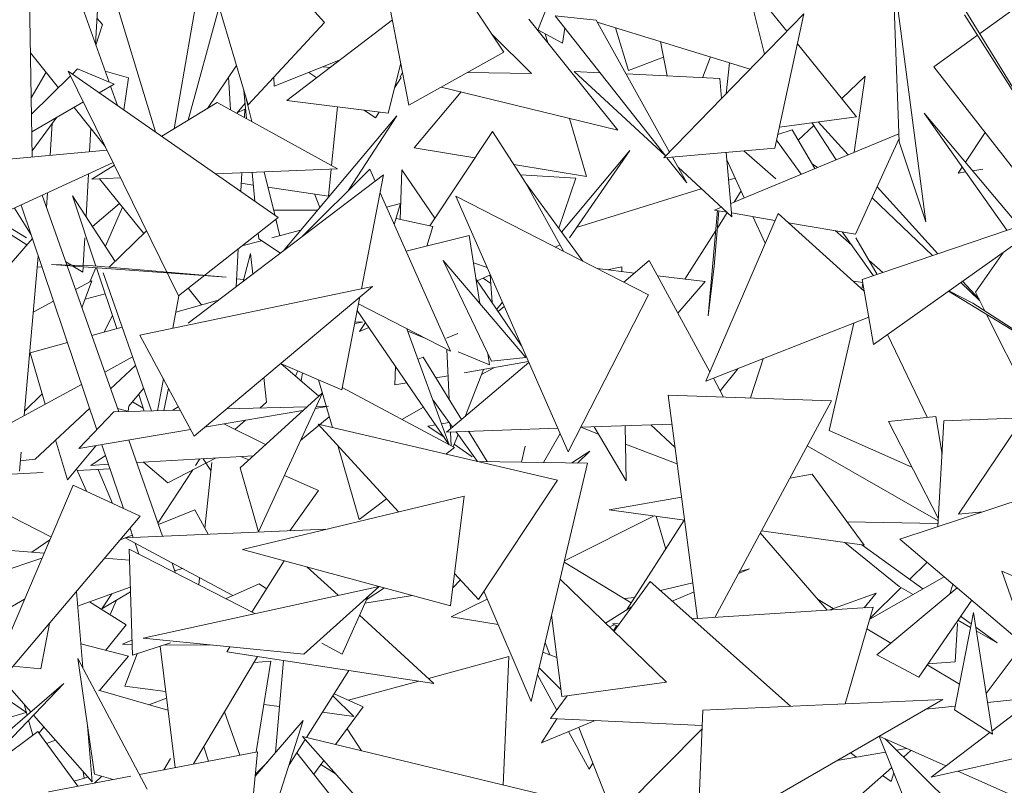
# Model space of a CAD drawing. Header units: metres. Extents: x -14.5 to 13.1, y -18.9 to 3.3.
# Tile 145 of 216: x 10.54 to 10.687, y 2.55 to 2.665. Entities that reach past the tile are written whole.
import ezdxf

# ---------------------------------------------------------------- set-up
doc = ezdxf.new("R2010")
doc.units = ezdxf.units.M
doc.layers.add('G-IMPT', color=7, linetype='Continuous', lineweight=5)
doc.layers.add('L-PLNT', color=7, linetype='Continuous', lineweight=5, true_color=0x005900)

# ---------------------------------------------------------------- blocks, each defined once
blk = doc.blocks.new('ÁRVORES ORNAMENTAIS - Pequeno e Médio Porte - Ipê-roxo-2940656-CORTE_CALÇADA')
at = {"layer": 'G-IMPT', "color": 253, "true_color": 0xaaaaaa}
for p, q in [((6.86151, 2.64408), (6.85995, 2.74136)), ((6.90977, 2.69304), (6.91774, 2.6518)), ((6.90511, 2.66416), (6.88269, 2.68939)), ((6.86463, 2.67862), (6.87298, 2.65524)), ((6.88269, 2.64829), (6.88716, 2.67415)), ((6.89372, 2.65184), (6.88714, 2.67423)), ((6.9708, 2.65941), (6.96718, 2.67379)), ((6.87097, 2.66089), (6.87163, 2.67292)), ((6.87992, 2.64782), (6.87228, 2.67289)), ((6.9319, 2.65974), (6.92326, 2.67273)), ((6.98995, 2.67194), (6.99089, 2.64634)), ((6.99486, 2.63439), (6.98998, 2.6719)), ((6.99889, 2.66901), (7.01729, 2.63907)), ((7.01169, 2.66884), (7.0029, 2.66247)), ((6.97026, 2.66766), (6.97415, 2.66287)), ((6.88942, 2.66646), (6.88477, 2.64957)), ((6.93835, 2.66652), (6.93695, 2.663)), ((6.87198, 2.66384), (6.87118, 2.66475)), ((6.90511, 2.66416), (6.89372, 2.65184)), ((6.91528, 2.66453), (6.89953, 2.6525)), ((6.93564, 2.66463), (6.94891, 2.64809)), ((6.94567, 2.66448), (6.93955, 2.66516)), ((6.95605, 2.6442), (6.93955, 2.66516)), ((6.94567, 2.66448), (6.95663, 2.64481)), ((6.96865, 2.6572), (6.94582, 2.66422)), ((6.95579, 2.64394), (6.97666, 2.66545)), ((6.97234, 2.64538), (6.97666, 2.66545)), ((7.01729, 2.63907), (7.00064, 2.6653)), ((6.871, 2.66078), (6.87198, 2.66384)), ((6.94065, 2.66104), (6.93697, 2.66305)), ((6.941, 2.66332), (6.94065, 2.66104)), ((6.94857, 2.66337), (6.95051, 2.65697)), ((6.93602, 2.65656), (6.93015, 2.66237)), ((6.93806, 2.66245), (6.93845, 2.66112)), ((6.95528, 2.66131), (6.95629, 2.65617)), ((7.00258, 2.66224), (6.99607, 2.65752)), ((6.9319, 2.65974), (6.91774, 2.6518)), ((6.9757, 2.66096), (6.98452, 2.65009)), ((6.86126, 2.65964), (6.86542, 2.6544)), ((6.8976, 2.65463), (6.90746, 2.65856)), ((6.95051, 2.65697), (6.95574, 2.65899)), ((6.96274, 2.65901), (6.96155, 2.65591)), ((6.88334, 2.62335), (6.8669, 2.65688)), ((6.8669, 2.65688), (6.89824, 2.63507)), ((6.86751, 2.65645), (6.86828, 2.65721)), ((6.87373, 2.65493), (6.86828, 2.65721)), ((6.87586, 2.6559), (6.87239, 2.6569)), ((6.89198, 2.65775), (6.88765, 2.65133)), ((6.90596, 2.65741), (6.90491, 2.65754)), ((6.91652, 2.65809), (6.91462, 2.65063)), ((6.94237, 2.65685), (6.95594, 2.64434)), ((6.94237, 2.65685), (6.94624, 2.65666)), ((6.96558, 2.65814), (6.96507, 2.65351)), ((6.99607, 2.65752), (7.00922, 2.64073)), ((6.86137, 2.65289), (6.86358, 2.65673)), ((6.86141, 2.65046), (6.86724, 2.65618)), ((6.87586, 2.6559), (6.87517, 2.65112)), ((6.89082, 2.65603), (6.89111, 2.65112)), ((6.8976, 2.65463), (6.89758, 2.65602)), ((6.90278, 2.65669), (6.90397, 2.65589)), ((6.91558, 2.6544), (6.91657, 2.65596)), ((6.91644, 2.65599), (6.91678, 2.65674)), ((6.93602, 2.65656), (6.92648, 2.6567)), ((6.95014, 2.65647), (6.96412, 2.65578)), ((6.96438, 2.65279), (6.96412, 2.65578)), ((6.9858, 2.65612), (6.98232, 2.6528)), ((6.98417, 2.64478), (6.9858, 2.65612)), ((6.87152, 2.65366), (6.87373, 2.65493)), ((6.8732, 2.65463), (6.87422, 2.65178)), ((6.89308, 2.654), (6.89351, 2.6498)), ((6.92256, 2.6545), (6.94891, 2.64809)), ((6.8934, 2.65293), (6.89427, 2.64938)), ((6.89953, 2.6525), (6.91462, 2.65063)), ((6.92553, 2.65378), (6.91849, 2.64544)), ((6.86145, 2.64785), (6.86915, 2.65229)), ((6.86775, 2.65148), (6.87243, 2.6456)), ((6.88085, 2.64717), (6.88912, 2.65222)), ((6.88912, 2.65222), (6.90709, 2.64229)), ((6.892, 2.65063), (6.89326, 2.65122)), ((6.89212, 2.65069), (6.89327, 2.6521)), ((6.89326, 2.65122), (6.8932, 2.64997)), ((6.90619, 2.64279), (6.90706, 2.65156)), ((6.91105, 2.65107), (6.91275, 2.64991)), ((6.8615, 2.64498), (6.8652, 2.65001)), ((6.91594, 2.65022), (6.89894, 2.63002)), ((6.91594, 2.65022), (6.90873, 2.63912)), ((6.91275, 2.64991), (6.91331, 2.65079)), ((6.94172, 2.64984), (6.94424, 2.64117)), ((6.97302, 2.64855), (6.98452, 2.65009)), ((7.00696, 2.63315), (6.99462, 2.65064)), ((7.0088, 2.63377), (6.99462, 2.65064)), ((6.86451, 2.64907), (6.86419, 2.64433)), ((6.87008, 2.64488), (6.87027, 2.64831)), ((6.97278, 2.64741), (6.97491, 2.64812)), ((6.97491, 2.64812), (6.97831, 2.64235)), ((6.97814, 2.6488), (6.97582, 2.64658)), ((6.97788, 2.6492), (6.9815, 2.64367)), ((6.97879, 2.64932), (6.98326, 2.6444)), ((6.93018, 2.64789), (6.92083, 2.63381)), ((6.9352, 2.64017), (6.93018, 2.64789)), ((6.99084, 2.64755), (6.96576, 2.63715)), ((6.9726, 2.6466), (6.97625, 2.6415)), ((6.98439, 2.63256), (6.99087, 2.64674)), ((7.00374, 2.64772), (7.0008, 2.64329)), ((6.87266, 2.64511), (6.85266, 2.64327)), ((6.92755, 2.64394), (6.91849, 2.64544)), ((6.9405, 2.63288), (6.95072, 2.64505)), ((6.94168, 2.63199), (6.95072, 2.64505)), ((6.97234, 2.64538), (6.95579, 2.64394)), ((6.99486, 2.63439), (6.99089, 2.64634)), ((6.9592, 2.6402), (6.95623, 2.64397)), ((6.95706, 2.64405), (6.9592, 2.6402)), ((6.96593, 2.63513), (6.96509, 2.64475)), ((6.96778, 2.63799), (6.96519, 2.64363)), ((6.96771, 2.64498), (6.97249, 2.6408)), ((6.84656, 2.63078), (6.87358, 2.64325)), ((6.87041, 2.64079), (6.87378, 2.64285)), ((6.88893, 2.64155), (6.90709, 2.64229)), ((6.91188, 2.64226), (6.90172, 2.63213)), ((6.90574, 2.63825), (6.90614, 2.64226)), ((6.91188, 2.64226), (6.91268, 2.64045)), ((6.91642, 2.63476), (6.91665, 2.64216)), ((6.92158, 2.63493), (6.91665, 2.64216)), ((6.94424, 2.64117), (6.93337, 2.64297)), ((6.9579, 2.64254), (6.96593, 2.63513)), ((6.9787, 2.64252), (6.97789, 2.64307)), ((7.00032, 2.64256), (6.99971, 2.64164)), ((7.00336, 2.64228), (7.00187, 2.64202)), ((6.86955, 2.63519), (6.8699, 2.64155)), ((6.87041, 2.64079), (6.8747, 2.64096)), ((6.87157, 2.64084), (6.87818, 2.63265)), ((6.88479, 2.61927), (6.91396, 2.64143)), ((6.89279, 2.64171), (6.89265, 2.63896)), ((6.89432, 2.64177), (6.89475, 2.6375)), ((6.89613, 2.64184), (6.8977, 2.63544)), ((6.91396, 2.64143), (6.91066, 2.62442)), ((6.93438, 2.64143), (6.94262, 2.64091)), ((6.94262, 2.64091), (6.94009, 2.63345)), ((6.96545, 2.6406), (6.96644, 2.64091)), ((7.00083, 2.64184), (6.99971, 2.64164)), ((6.89451, 2.63989), (6.89271, 2.64015)), ((6.90574, 2.63825), (6.89669, 2.63957)), ((6.93517, 2.64017), (6.94082, 2.63)), ((6.93517, 2.64017), (6.94368, 2.62854)), ((6.94276, 2.63356), (6.96137, 2.63933)), ((6.98761, 2.63961), (6.99666, 2.62964)), ((6.87442, 2.60606), (6.86301, 2.63838)), ((6.86381, 2.63874), (6.86366, 2.63653)), ((6.8739, 2.6285), (6.86753, 2.63828)), ((6.87103, 2.6278), (6.86753, 2.63828)), ((6.90442, 2.63652), (6.90362, 2.63856)), ((6.91344, 2.63875), (6.92396, 2.61509)), ((6.95349, 2.62353), (6.92475, 2.63822)), ((6.94151, 2.60007), (6.92475, 2.63822)), ((6.96625, 2.63735), (6.96731, 2.63901)), ((6.98687, 2.63799), (6.99589, 2.62937)), ((6.85886, 2.63646), (6.86134, 2.63244)), ((6.87115, 2.60338), (6.85984, 2.63691)), ((6.87455, 2.63714), (6.87049, 2.63373)), ((6.875, 2.63659), (6.87243, 2.63075)), ((6.91647, 2.63714), (6.9144, 2.63658)), ((6.91555, 2.634), (6.91647, 2.63714)), ((6.96437, 2.63658), (6.96335, 2.63615)), ((6.85571, 2.63501), (6.86066, 2.63199)), ((6.88334, 2.62335), (6.89824, 2.63507)), ((6.9041, 2.63615), (6.89753, 2.63615)), ((6.89786, 2.63478), (6.89847, 2.63231)), ((6.92132, 2.6337), (6.91581, 2.63489)), ((6.97282, 2.63566), (6.96203, 2.61061)), ((6.96241, 2.62037), (6.96379, 2.63608)), ((6.96331, 2.62779), (6.96396, 2.63605)), ((6.96517, 2.63584), (6.96335, 2.63615)), ((6.96376, 2.63347), (6.96524, 2.63577)), ((6.97236, 2.63461), (6.96588, 2.63572)), ((6.97089, 2.6312), (6.96907, 2.63518)), ((6.97282, 2.63566), (6.98569, 2.62408)), ((6.98539, 2.6258), (7.01489, 2.63585)), ((7.01489, 2.63585), (6.98706, 2.61611)), ((6.86072, 2.63096), (6.85542, 2.63431)), ((6.92041, 2.63077), (6.92132, 2.6337)), ((6.98439, 2.63256), (6.97436, 2.63427)), ((6.8542, 2.62347), (6.86153, 2.63189)), ((6.86914, 2.62788), (6.86937, 2.63199)), ((6.87858, 2.63304), (6.873, 2.62763)), ((6.89523, 2.63271), (6.89532, 2.63186)), ((6.89532, 2.63186), (6.89859, 2.62975)), ((6.90157, 2.63315), (6.89728, 2.63199)), ((6.92673, 2.63235), (6.91733, 2.63)), ((6.92833, 2.62221), (6.92673, 2.63235)), ((6.95889, 2.62586), (6.96353, 2.6331)), ((6.98132, 2.63309), (6.98382, 2.63091)), ((6.98239, 2.6329), (6.98706, 2.62636)), ((6.98442, 2.63199), (6.98762, 2.62656)), ((6.89223, 2.63034), (6.89195, 2.62471)), ((6.89575, 2.63159), (6.8928, 2.6308)), ((6.94029, 2.63095), (6.93957, 2.63064)), ((6.86032, 2.6055), (6.86241, 2.62928)), ((6.893, 2.62551), (6.89411, 2.62966)), ((6.89443, 2.6266), (6.89411, 2.62966)), ((7.00228, 2.62391), (7.00647, 2.62987)), ((6.86297, 2.62763), (6.86227, 2.62769)), ((6.89045, 2.62612), (6.86441, 2.62802)), ((6.86441, 2.62802), (6.87062, 2.62783)), ((6.86652, 2.62844), (6.86735, 2.62793)), ((6.86759, 2.62778), (6.86909, 2.62688)), ((6.86909, 2.62688), (6.86913, 2.62767)), ((6.87102, 2.62753), (6.8701, 2.62545)), ((6.89045, 2.62612), (6.87062, 2.62783)), ((6.87414, 2.61847), (6.87112, 2.62753)), ((6.93005, 2.61359), (6.92286, 2.62864)), ((6.93518, 2.61415), (6.92286, 2.62864)), ((6.92943, 2.62757), (6.92736, 2.6283)), ((6.95141, 2.62676), (6.94586, 2.62743)), ((6.9495, 2.6277), (6.9473, 2.62726)), ((6.9495, 2.6277), (6.94952, 2.62699)), ((6.95361, 2.62862), (6.94981, 2.62541)), ((6.95361, 2.62862), (6.96264, 2.61203)), ((6.96331, 2.62779), (6.96241, 2.62037)), ((6.98638, 2.62867), (6.98847, 2.62684)), ((6.87931, 2.60619), (6.87211, 2.62677)), ((6.89307, 2.62579), (6.89201, 2.62591)), ((6.92991, 2.62647), (6.92793, 2.62561)), ((6.92995, 2.62521), (6.92881, 2.626)), ((6.92987, 2.62645), (6.93013, 2.6224)), ((6.96192, 2.62549), (6.95485, 2.62634)), ((6.8704, 2.62561), (6.86798, 2.62431)), ((6.8704, 2.62561), (6.86894, 2.62158)), ((6.91228, 2.62476), (6.87757, 2.61749)), ((6.88478, 2.62448), (6.88678, 2.622)), ((6.88566, 2.60244), (6.91228, 2.62476)), ((6.93455, 2.61592), (6.92774, 2.62589)), ((6.95788, 2.62077), (6.96192, 2.62549)), ((6.98406, 2.62555), (6.98547, 2.62533)), ((6.98549, 2.62522), (6.98531, 2.62442)), ((6.98539, 2.6258), (6.98706, 2.61611)), ((7.0001, 2.62536), (7.0029, 2.62268)), ((7.00037, 2.62555), (7.00282, 2.62285)), ((6.8694, 2.62286), (6.8724, 2.62367)), ((6.88338, 2.62335), (6.88248, 2.61852)), ((6.91042, 2.62321), (6.90772, 2.60931)), ((6.95349, 2.62353), (6.94151, 2.60007)), ((6.99825, 2.62405), (7.01409, 2.61441)), ((7.00191, 2.62227), (6.99833, 2.6241)), ((7.00368, 2.62113), (7.00228, 2.62391)), ((6.86469, 2.62254), (6.86167, 2.62091)), ((6.88293, 2.62093), (6.88909, 2.62265)), ((6.91022, 2.62216), (6.92396, 2.61509)), ((6.93083, 2.62136), (6.9317, 2.6224)), ((6.93106, 2.62103), (6.93196, 2.62179)), ((7.00191, 2.62227), (7.01409, 2.61441)), ((6.87227, 2.61795), (6.87347, 2.62046)), ((6.91002, 2.62115), (6.92375, 2.60112)), ((6.96203, 2.61061), (6.98636, 2.62017)), ((7.01011, 2.60829), (7.00395, 2.62058)), ((6.87041, 2.61742), (6.87494, 2.61869)), ((6.90965, 2.61925), (6.91081, 2.61945)), ((6.90969, 2.61946), (6.91081, 2.61945)), ((6.91124, 2.61937), (6.91035, 2.61803)), ((6.91175, 2.61863), (6.91035, 2.61803)), ((6.98413, 2.61929), (6.98047, 2.60328)), ((6.99973, 2.59079), (7.01919, 2.61965)), ((6.88566, 2.60244), (6.87757, 2.61749)), ((6.91744, 2.61845), (6.92375, 2.60112)), ((6.92026, 2.61699), (6.91756, 2.61811)), ((6.92334, 2.61704), (6.92505, 2.61772)), ((6.98916, 2.6176), (6.99506, 2.60524)), ((6.8612, 2.61485), (6.86676, 2.6164)), ((6.8612, 2.61485), (6.86344, 2.60719)), ((6.87233, 2.61199), (6.87649, 2.61424)), ((6.91909, 2.61392), (6.91987, 2.61421)), ((6.91987, 2.61421), (6.92556, 2.60489)), ((6.92373, 2.60792), (6.92341, 2.61537)), ((6.92977, 2.61307), (6.92509, 2.615)), ((6.92977, 2.61307), (6.92951, 2.61473)), ((6.87694, 2.61297), (6.87321, 2.60949)), ((6.89859, 2.61328), (6.90772, 2.60931)), ((6.89864, 2.61326), (6.90427, 2.6084)), ((6.91565, 2.61006), (6.91574, 2.61281)), ((6.93564, 2.61342), (6.92335, 2.60302)), ((6.92599, 2.61186), (6.93559, 2.61354)), ((6.93005, 2.61359), (6.93518, 2.61415)), ((6.9706, 2.61397), (6.96873, 2.60812)), ((6.90117, 2.61216), (6.90082, 2.61138)), ((6.90187, 2.61185), (6.90165, 2.61066)), ((6.92175, 2.61112), (6.92358, 2.61144)), ((6.92611, 2.60536), (6.92887, 2.61237)), ((6.92858, 2.61161), (6.9304, 2.61263)), ((6.9642, 2.60916), (6.9668, 2.61248)), ((6.84447, 2.59694), (6.86888, 2.61012)), ((6.88108, 2.61096), (6.8802, 2.60622)), ((6.89646, 2.60749), (6.89607, 2.61117)), ((6.90425, 2.61082), (6.90632, 2.6037)), ((6.91565, 2.61006), (6.91741, 2.61037)), ((6.96317, 2.61105), (6.96469, 2.60825)), ((6.863, 2.60872), (6.86038, 2.60616)), ((6.87814, 2.60953), (6.87594, 2.6069)), ((6.87824, 2.60616), (6.87741, 2.60866)), ((6.88184, 2.60956), (6.88115, 2.60624)), ((6.89255, 2.59771), (6.90481, 2.6089)), ((6.8953, 2.58816), (6.90481, 2.6089)), ((6.90779, 2.60967), (6.92451, 2.60071)), ((6.95644, 2.60854), (6.9608, 2.57522)), ((6.95644, 2.60854), (6.98081, 2.6077)), ((6.87581, 2.60614), (6.87595, 2.60692)), ((6.87647, 2.60754), (6.87809, 2.6066)), ((6.88331, 2.60681), (6.88252, 2.60628)), ((6.90252, 2.60681), (6.89049, 2.60649)), ((6.89546, 2.60662), (6.89646, 2.60749)), ((6.90374, 2.60656), (6.90572, 2.60689)), ((6.90572, 2.60689), (6.90387, 2.60685)), ((6.92133, 2.60778), (6.92425, 2.60378)), ((6.96339, 2.57538), (6.98081, 2.6077)), ((6.87007, 2.60657), (6.86196, 2.599)), ((6.86849, 2.60057), (6.87368, 2.60604)), ((6.88358, 2.60631), (6.87368, 2.60604)), ((6.87594, 2.6061), (6.87424, 2.60656)), ((6.88723, 2.60375), (6.9019, 2.60625)), ((6.91666, 2.60492), (6.9199, 2.60674)), ((6.99635, 2.60537), (6.98928, 2.60461)), ((6.99635, 2.60537), (6.99729, 2.59971)), ((6.89012, 2.60425), (6.89634, 2.60117)), ((6.89176, 2.60343), (6.89333, 2.60479)), ((6.90155, 2.60178), (6.90585, 2.60531)), ((6.93992, 2.59587), (6.90421, 2.60419)), ((6.90421, 2.60419), (6.91616, 2.59112)), ((6.92055, 2.60393), (6.9217, 2.60411)), ((6.92055, 2.60393), (6.92297, 2.60226)), ((6.92261, 2.60426), (6.92376, 2.60444)), ((6.92393, 2.60351), (6.92389, 2.60426)), ((6.957, 2.60423), (6.94339, 2.60374)), ((6.94998, 2.60398), (6.95014, 2.59576)), ((6.95384, 2.60412), (6.95746, 2.60075)), ((6.99675, 2.59006), (6.98928, 2.60461)), ((6.99758, 2.60471), (6.99668, 2.58894)), ((6.99758, 2.60471), (7.0094, 2.60514)), ((6.86849, 2.60057), (6.88515, 2.6034)), ((6.93995, 2.60362), (6.92335, 2.60302)), ((6.92404, 2.60096), (6.92395, 2.60304)), ((6.92432, 2.60081), (6.92506, 2.60267)), ((6.92477, 2.60307), (6.92799, 2.59865)), ((6.92664, 2.60314), (6.9294, 2.59862)), ((6.93781, 2.59848), (6.9403, 2.60284)), ((6.94339, 2.60374), (6.94603, 2.60274)), ((6.94539, 2.60381), (6.95014, 2.59576)), ((6.98047, 2.60328), (6.99278, 2.5978)), ((6.86501, 2.60185), (6.86676, 2.5959)), ((6.87101, 2.601), (6.86676, 2.5959)), ((6.87511, 2.59164), (6.8719, 2.60115)), ((6.88097, 2.58749), (6.87591, 2.60183)), ((6.9071, 2.60103), (6.9103, 2.59)), ((6.92448, 2.60122), (6.92719, 2.59935)), ((6.95003, 2.60123), (6.95778, 2.59831)), ((6.97719, 2.60099), (6.99673, 2.58976)), ((6.85959, 2.59722), (6.85984, 2.60003)), ((6.87245, 2.59953), (6.87026, 2.59806)), ((6.89452, 2.5995), (6.8771, 2.59847)), ((6.92451, 2.60071), (6.92325, 2.59975)), ((6.93453, 2.59854), (6.93506, 2.60091)), ((6.94203, 2.59842), (6.94471, 2.6002)), ((6.9429, 2.5984), (6.94471, 2.6002)), ((6.85972, 2.59874), (6.86196, 2.599)), ((6.87289, 2.59822), (6.87026, 2.59806)), ((6.88174, 2.59546), (6.87813, 2.59853)), ((6.88174, 2.59546), (6.88895, 2.59917)), ((6.88655, 2.59903), (6.88589, 2.59802)), ((6.88819, 2.5973), (6.88703, 2.59906)), ((6.88832, 2.59851), (6.88728, 2.5887)), ((6.89382, 2.59887), (6.89262, 2.59939)), ((6.94439, 2.59838), (6.92802, 2.59864)), ((6.94439, 2.59838), (6.93597, 2.56283)), ((6.85204, 2.59644), (6.86315, 2.59702)), ((6.86812, 2.59754), (6.86959, 2.59419)), ((6.86824, 2.59728), (6.87312, 2.59754)), ((6.87134, 2.59744), (6.87351, 2.59238)), ((6.88547, 2.59738), (6.88028, 2.58945)), ((6.89255, 2.59771), (6.8953, 2.58816)), ((6.90423, 2.59432), (6.89914, 2.59654)), ((6.9779, 2.59675), (6.97459, 2.59617)), ((6.98567, 2.58615), (6.9779, 2.59675)), ((6.991, 2.58707), (7.02231, 2.59736)), ((6.8676, 2.59511), (6.85358, 2.56216)), ((6.8676, 2.59511), (6.87763, 2.59047)), ((6.93992, 2.59587), (6.9281, 2.57805)), ((6.90423, 2.59432), (6.89995, 2.58829)), ((6.85245, 2.59347), (6.86431, 2.58738)), ((6.92599, 2.59348), (6.89289, 2.58553)), ((6.91437, 2.59307), (6.9103, 2.59)), ((6.92599, 2.59348), (6.92395, 2.57712)), ((6.95843, 2.59334), (6.94763, 2.59145)), ((6.88579, 2.59143), (6.88036, 2.58924)), ((6.88579, 2.59143), (6.88779, 2.58778)), ((6.95888, 2.58988), (6.94763, 2.59145)), ((6.99973, 2.59079), (7.00338, 2.59114)), ((6.85358, 2.56216), (6.87763, 2.59047)), ((6.95435, 2.59051), (6.94095, 2.58384)), ((6.95882, 2.58989), (6.95022, 2.57647)), ((6.95463, 2.59047), (6.95605, 2.58557)), ((6.98312, 2.58962), (6.99671, 2.5894)), ((6.90533, 2.58852), (6.87536, 2.58725)), ((6.87658, 2.5873), (6.87611, 2.58868)), ((6.97017, 2.58797), (6.98017, 2.57647)), ((6.98567, 2.58615), (6.97034, 2.58829)), ((6.86413, 2.58695), (6.86143, 2.58509)), ((6.87645, 2.58767), (6.87462, 2.58693)), ((6.87536, 2.58725), (6.89143, 2.57863)), ((6.87742, 2.5848), (6.87687, 2.58644)), ((6.99088, 2.58001), (6.98277, 2.58656)), ((6.991, 2.58707), (7.01026, 2.57065)), ((6.86327, 2.58494), (6.85477, 2.58563)), ((6.87648, 2.56972), (6.87596, 2.58555)), ((6.89474, 2.57594), (6.87596, 2.58555)), ((6.89289, 2.58553), (6.92395, 2.57712)), ((6.99441, 2.57963), (6.98534, 2.5862)), ((6.86296, 2.58419), (6.85239, 2.58068)), ((6.87601, 2.5839), (6.87231, 2.5842)), ((6.88292, 2.58199), (6.88239, 2.58348)), ((6.89429, 2.57617), (6.89912, 2.58384)), ((6.95092, 2.57757), (6.94089, 2.58361)), ((6.99506, 2.5836), (6.99246, 2.58105)), ((6.8828, 2.58231), (6.88387, 2.58269)), ((6.90715, 2.57867), (6.90252, 2.58292)), ((6.92455, 2.58194), (6.9281, 2.57805)), ((6.96855, 2.5826), (6.96691, 2.58192)), ((6.96855, 2.5826), (6.96709, 2.58224)), ((7.00624, 2.58225), (7.01374, 2.56064)), ((7.00624, 2.58225), (7.02148, 2.57583)), ((6.8865, 2.58128), (6.88639, 2.58021)), ((6.89038, 2.57817), (6.8954, 2.58039)), ((6.89647, 2.57963), (6.8954, 2.58039)), ((6.92428, 2.57981), (6.92544, 2.58096)), ((6.9403, 2.5811), (6.95616, 2.56569)), ((6.94833, 2.57329), (6.95373, 2.58073)), ((6.97466, 2.56212), (6.95373, 2.58073)), ((6.9601, 2.58055), (6.95526, 2.57937)), ((6.98652, 2.57512), (6.99759, 2.58145)), ((6.86811, 2.57926), (6.86905, 2.56792)), ((6.86829, 2.57707), (6.87614, 2.57991)), ((6.87617, 2.5792), (6.8719, 2.57664)), ((6.87338, 2.57891), (6.8719, 2.57664)), ((6.87805, 2.57227), (6.91327, 2.58001)), ((6.90207, 2.56987), (6.91331, 2.58)), ((6.91137, 2.57798), (6.91409, 2.57979)), ((6.93597, 2.56283), (6.92893, 2.5793)), ((6.96028, 2.57918), (6.957, 2.57782)), ((6.98745, 2.57899), (6.98054, 2.57649)), ((6.98745, 2.57899), (6.98568, 2.57682)), ((6.99121, 2.57982), (6.98656, 2.57526)), ((6.98757, 2.56978), (6.99956, 2.57978)), ((6.99297, 2.57881), (6.99088, 2.58001)), ((6.99844, 2.57884), (6.99891, 2.58033)), ((6.86036, 2.57809), (6.84525, 2.56944)), ((6.87555, 2.57426), (6.87007, 2.57771)), ((6.87407, 2.57794), (6.87312, 2.57579)), ((6.91158, 2.57844), (6.90777, 2.56987)), ((6.91827, 2.57866), (6.91116, 2.57749)), ((6.92943, 2.57812), (6.92406, 2.57545)), ((6.94989, 2.57819), (6.9514, 2.57832)), ((6.97879, 2.57805), (6.98107, 2.57668)), ((6.99382, 2.56646), (7.00172, 2.57793)), ((6.94705, 2.57453), (6.95097, 2.57693)), ((6.95999, 2.57516), (6.98704, 2.57691)), ((6.98283, 2.56248), (6.98704, 2.57691)), ((7.00197, 2.5761), (6.99915, 2.56157)), ((7.00197, 2.5761), (7.00484, 2.55795)), ((6.92146, 2.56552), (6.91037, 2.57571)), ((6.93106, 2.57432), (6.92406, 2.57545)), ((6.93902, 2.57571), (6.94053, 2.56357)), ((7.00154, 2.57388), (6.99967, 2.57496)), ((7.00156, 2.57445), (7.00007, 2.57554)), ((6.86407, 2.57445), (6.86278, 2.56769)), ((6.87249, 2.57047), (6.87555, 2.57426)), ((6.94842, 2.57427), (6.94765, 2.57395)), ((6.94813, 2.5744), (6.94897, 2.57445)), ((6.94888, 2.57405), (6.94813, 2.5744)), ((6.94872, 2.57413), (6.94824, 2.57338)), ((6.98609, 2.57367), (6.98967, 2.57153)), ((6.99925, 2.56873), (6.99962, 2.57445)), ((7.0055, 2.5716), (7.00232, 2.57391)), ((7.0055, 2.5716), (7.0024, 2.57339)), ((6.875, 2.57136), (6.8764, 2.57198)), ((6.87648, 2.56972), (6.88215, 2.57159)), ((6.90207, 2.56987), (6.87805, 2.57227)), ((6.93878, 2.56978), (6.93805, 2.57163)), ((6.86876, 2.57143), (6.87587, 2.56959)), ((6.87642, 2.57135), (6.875, 2.57136)), ((6.88283, 2.55296), (6.88059, 2.57108)), ((6.88846, 2.57123), (6.88126, 2.5713)), ((6.89054, 2.57022), (6.89102, 2.57097)), ((6.89054, 2.57022), (6.92146, 2.56552)), ((6.90471, 2.57151), (6.90777, 2.56987)), ((6.93981, 2.56939), (6.93771, 2.57019)), ((7.00939, 2.5714), (7.00388, 2.56403)), ((6.86834, 2.56926), (6.87867, 2.54975)), ((6.86834, 2.56926), (6.87079, 2.55197)), ((6.87162, 2.5645), (6.87587, 2.56959)), ((6.87715, 2.56994), (6.87535, 2.56512)), ((6.89515, 2.56952), (6.8856, 2.5535)), ((6.89711, 2.56883), (6.89464, 2.56866)), ((6.89711, 2.56883), (6.89492, 2.55529)), ((6.89783, 2.55521), (6.89899, 2.56893)), ((6.92065, 2.56627), (6.93263, 2.56953)), ((6.93263, 2.56953), (6.93179, 2.55036)), ((6.99382, 2.56646), (6.98757, 2.56978)), ((6.99925, 2.56873), (6.99519, 2.56845)), ((6.86278, 2.56769), (6.85863, 2.56811)), ((6.90878, 2.56745), (6.90243, 2.55746)), ((6.93716, 2.56786), (6.9404, 2.5646)), ((6.99507, 2.56829), (6.99989, 2.56539)), ((6.86131, 2.56127), (6.85741, 2.56572)), ((6.90871, 2.56301), (6.91919, 2.56587)), ((6.93979, 2.56154), (6.9369, 2.56678)), ((6.95616, 2.56569), (6.94053, 2.56357)), ((6.86622, 2.5655), (6.85513, 2.55393)), ((6.86622, 2.5655), (6.85577, 2.55649)), ((6.88177, 2.56153), (6.87142, 2.56451)), ((6.87535, 2.56512), (6.88142, 2.56432)), ((7.01245, 2.56436), (7.00476, 2.55847)), ((6.86066, 2.56116), (6.85761, 2.56326)), ((6.87894, 2.56234), (6.88154, 2.56332)), ((6.90638, 2.56367), (6.90951, 2.56061)), ((6.91089, 2.56204), (6.90657, 2.56396)), ((6.93887, 2.56029), (6.94134, 2.56368)), ((6.99741, 2.56313), (6.96077, 2.54198)), ((6.96161, 2.56154), (6.99741, 2.56313)), ((7.01123, 2.56342), (7.0041, 2.56266)), ((6.86076, 2.5608), (6.8603, 2.56243)), ((6.8925, 2.55483), (6.89023, 2.56127)), ((6.89607, 2.56239), (6.89841, 2.56208)), ((6.91089, 2.56204), (6.90678, 2.55641)), ((6.96161, 2.56154), (6.96077, 2.54198)), ((6.99926, 2.56214), (6.99488, 2.56167)), ((7.00484, 2.55795), (6.99915, 2.56157)), ((6.86063, 2.56118), (6.85461, 2.55938)), ((6.86162, 2.55778), (6.86098, 2.56003)), ((6.87045, 2.55083), (6.86172, 2.56081)), ((6.90197, 2.55998), (6.89479, 2.5517)), ((6.90197, 2.55998), (6.89669, 2.54356)), ((6.90483, 2.56123), (6.90951, 2.56061)), ((6.93982, 2.56025), (6.93753, 2.55667)), ((6.94555, 2.55998), (6.93753, 2.55667)), ((6.93887, 2.56029), (6.96151, 2.55925)), ((6.86236, 2.55833), (6.85484, 2.55277)), ((6.86236, 2.55833), (6.86834, 2.55018)), ((6.86252, 2.55811), (6.86327, 2.55904)), ((6.86977, 2.55918), (6.87045, 2.55083)), ((6.90851, 2.55877), (6.91064, 2.55547)), ((6.94463, 2.55275), (6.94156, 2.55833)), ((6.94838, 2.54555), (6.94307, 2.55896)), ((6.94838, 2.54555), (6.96149, 2.55875)), ((6.86365, 2.55658), (6.86498, 2.55708)), ((6.90224, 2.55715), (6.89985, 2.55339)), ((6.93745, 2.54899), (6.90185, 2.5576)), ((6.90185, 2.5576), (6.92555, 2.53094)), ((6.98791, 2.55764), (6.99788, 2.55321)), ((6.98793, 2.55763), (6.99646, 2.53629)), ((7.00617, 2.54013), (6.98879, 2.55725)), ((7.00442, 2.55822), (6.99568, 2.55153)), ((6.88784, 2.55393), (6.88712, 2.55605)), ((6.99199, 2.55583), (6.9905, 2.55557)), ((6.99154, 2.55454), (6.99266, 2.55553)), ((6.87751, 2.55194), (6.89513, 2.55533)), ((6.88215, 2.55433), (6.88113, 2.55264)), ((6.89402, 2.54346), (6.89513, 2.55533)), ((6.90098, 2.55517), (6.9193, 2.53208)), ((6.90503, 2.55402), (6.90353, 2.55196)), ((6.98887, 2.55528), (6.98164, 2.55403)), ((6.98363, 2.55518), (6.98454, 2.55453)), ((7.01037, 2.55485), (6.99568, 2.55153)), ((6.89482, 2.55199), (6.89661, 2.55379)), ((6.90458, 2.5534), (6.90686, 2.55196)), ((6.94463, 2.55275), (6.94519, 2.5536)), ((6.9676, 2.53342), (6.98979, 2.55299)), ((6.86396, 2.54933), (6.87621, 2.55169)), ((6.86982, 2.55155), (6.86777, 2.55095)), ((6.86924, 2.55138), (6.86914, 2.55233)), ((6.87358, 2.55118), (6.87079, 2.55197)), ((6.87082, 2.55065), (6.87188, 2.55166)), ((6.98841, 2.55178), (6.98969, 2.55088)), ((6.98969, 2.55088), (6.9901, 2.5522)), ((6.99964, 2.55242), (7.01292, 2.54651))]:
    blk.add_line(p, q, dxfattribs=at)

msp = doc.modelspace()

# ---------------------------------------------------------------- block references
at = {"layer": 'L-PLNT', "color": 253, "true_color": 0xaaaaaa}
msp.add_blockref('ÁRVORES ORNAMENTAIS - Pequeno e Médio Porte - Ipê-roxo-2940656-CORTE_CALÇADA', (3.68079, 0), dxfattribs=at)

doc.saveas('drawing.dxf')
